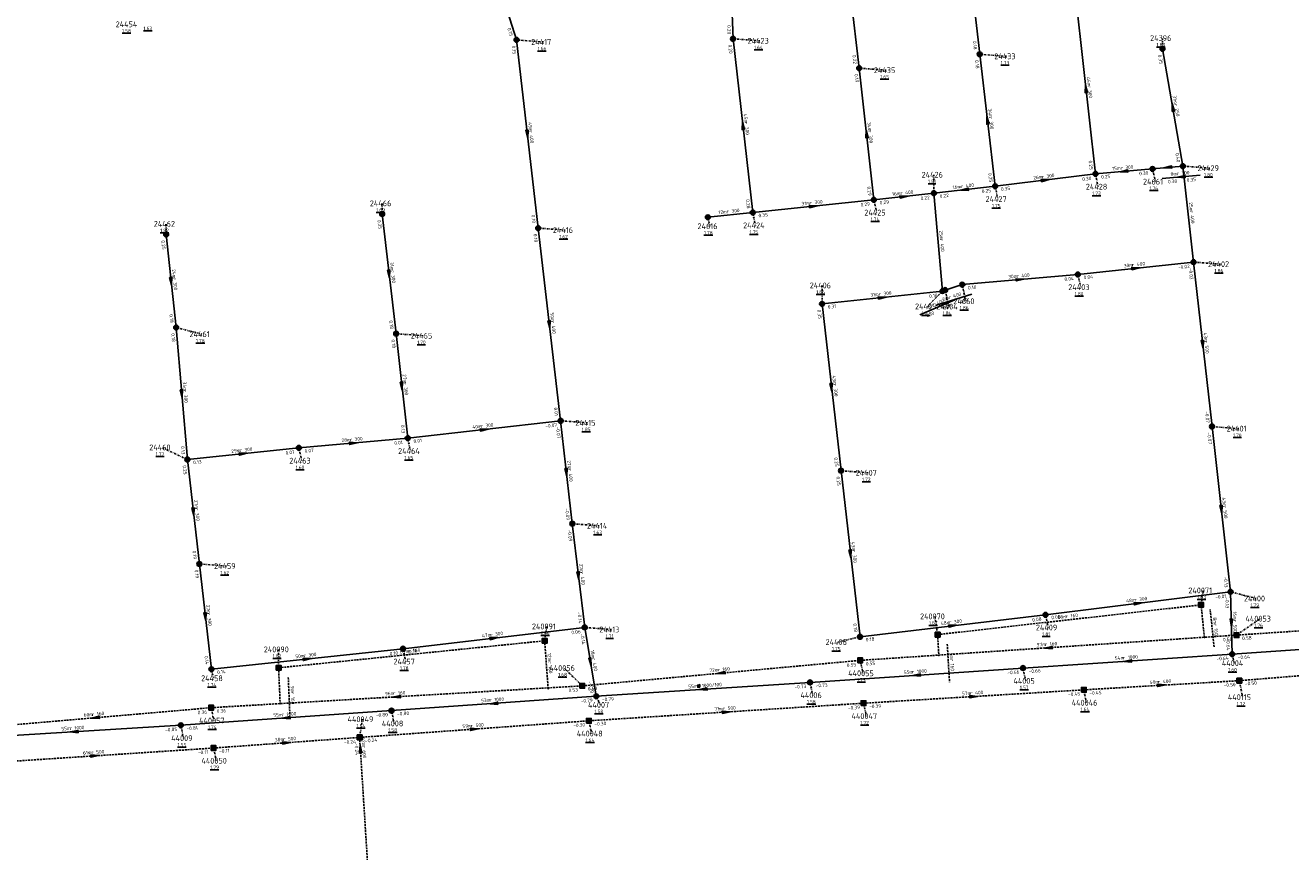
# Model space of a CAD drawing. Extents: x 188323 to 208361, y 565368 to 574910.
# Tile 204 of 256: x 203622 to 203949, y 569151 to 569365. Entities that reach past the tile are written whole.
import ezdxf

# ---------------------------------------------------------------- set-up
doc = ezdxf.new("R2010")
doc.units = 0
doc.linetypes.add('DASHDOT', pattern=[1, 0.5, -0.25, 0, -0.25])
doc.linetypes.add('DASHED', pattern=[0.75, 0.5, -0.25])
doc.layers.get('0').update_dxf_attribs({"linetype": 'CONTINUOUS'})
for name, color, linetype in [('RIO-AFM', 7, 'CONTINUOUS'), ('RIO-BOK', 7, 'CONTINUOUS'), ('RIO-DET', 7, 'CONTINUOUS'), ('RIO-KNP', 7, 'CONTINUOUS'), ('RIO-KNR', 7, 'CONTINUOUS'), ('RIO-LAG_0B', 7, 'CONTINUOUS'), ('RIO-LAG_1B', 7, 'DASHED'), ('RIO-LEN', 7, 'CONTINUOUS'), ('RIO-MVD', 1, 'CONTINUOUS'), ('RIO-VRB', 6, 'DASHDOT'), ('RIO-VRH', 7, 'CONTINUOUS')]:
    doc.layers.add(name, color=color, linetype=linetype)
doc.styles.add('RIO-TXT', font='isocp.shx')

# ---------------------------------------------------------------- blocks, each defined once
blk = doc.blocks.new('L_VHR')
blk.add_lwpolyline([(-0.5, 0), (0.5, 0), (-0.5, 0.15), (-0.5, -0.15), (0.5, 0)])
blk = doc.blocks.new('L_VKT')
blk.add_line((0.3, 0.95), (-0.3, -0.05))
blk.add_lwpolyline([(0.3, 0.15), (0.3, 0.75), (-0.3, 0.75), (-0.3, 0.15)], close=True)
blk = doc.blocks.new('K_IPR')
blk.add_lwpolyline([(-0.5, -0.5), (0.5, -0.5), (0.5, 0.5), (-0.5, 0.5)], close=True)
blk.add_solid([(-0.5, 0.5), (0.5, 0.5), (-0.5, -0.5), (0.5, -0.5)])
at = {"style": 'RIO-TXT', "flags": 1}
blk.add_attdef('KNOOPNAAM', (2, 2), '', height=1, dxfattribs=at)
blk = doc.blocks.new('K_FIC')
blk.add_circle((0, 0), 0.0625)
at = {"style": 'RIO-TXT', "flags": 1}
blk.add_attdef('KNOOPNAAM', (2, 2), '', height=1, dxfattribs=at)
blk = doc.blocks.new('K_IPG')
blk.add_circle((0, 0), 0.5)
for points in [[(0, 0), (-0.5, 0), (-0.433013, 0.25)], [(0, 0), (-0.433013, -0.25), (-0.5, 0)], [(0, 0), (-0.433013, 0.25), (-0.25, 0.433013)], [(0, 0), (-0.25, -0.433013), (-0.433013, -0.25)], [(0, 0), (-0.25, 0.433013), (0, 0.5)], [(0, 0), (0, -0.5), (-0.25, -0.433013)], [(0, 0), (0, 0.5), (0.25, 0.433013)], [(0, 0), (0.25, 0.433013), (0.433013, 0.25)], [(0, 0), (0.433013, 0.25), (0.5, 0)], [(0, 0), (0.5, 0), (0.433013, -0.25)], [(0, 0), (0.433013, -0.25), (0.25, -0.433013)], [(0, 0), (0.25, -0.433013), (0, -0.5)]]:
    blk.add_solid(points)
at = {"style": 'RIO-TXT', "flags": 1}
blk.add_attdef('KNOOPNAAM', (2, 2), '', height=1, dxfattribs=at)
blk = doc.blocks.new('234_02______240070____240094_')
at = {"layer": 'RIO-LAG_1B'}
blk.add_line((0, 0), (0.588, -9.804), dxfattribs=at)
at = {"layer": 'RIO-AFM', "style": 'RIO-TXT'}
blk.add_text('r 160', height=0.9, rotation=273.4063, dxfattribs=at).set_placement((0.7285, -3.7938))
at = {"layer": 'RIO-LEN', "style": 'RIO-TXT'}
blk.add_text('5m', height=0.9, rotation=273.4063, dxfattribs=at).set_placement((0.6315, -2.1767))
blk = doc.blocks.new('235_02______240095____240071_')
at = {"layer": 'RIO-LAG_1B'}
blk.add_line((0, 0), (-1.004, 9.769), dxfattribs=at)
at = {"layer": 'RIO-AFM', "style": 'RIO-TXT'}
blk.add_text('r 160', height=0.9, rotation=275.8541, dxfattribs=at).set_placement((-0.1141, 6.0103))
at = {"layer": 'RIO-LEN', "style": 'RIO-TXT'}
blk.add_text('8m', height=0.9, rotation=275.8541, dxfattribs=at).set_placement((-0.2801, 7.6218))
blk = doc.blocks.new('241_02______240090____240092_')
at = {"layer": 'RIO-LAG_1B'}
blk.add_line((0, 0), (0.411, -9.813), dxfattribs=at)
at = {"layer": 'RIO-AFM', "style": 'RIO-TXT'}
blk.add_text('r 160', height=0.9, rotation=272.3741, dxfattribs=at).set_placement((0.6601, -3.8063))
at = {"layer": 'RIO-LEN', "style": 'RIO-TXT'}
blk.add_text('9m', height=0.9, rotation=272.3741, dxfattribs=at).set_placement((0.5922, -2.1877))
blk = doc.blocks.new('272_02______24404_____24405_')
at = {"layer": 'RIO-LAG_0B'}
blk.add_line((0, 0), (-9.026, -3.872), dxfattribs=at)
at = {"layer": 'RIO-AFM', "style": 'RIO-TXT'}
blk.add_text('r 400', height=0.9, rotation=383.1963, dxfattribs=at).set_placement((-5.7034, -1.9014))
at = {"layer": 'RIO-BOK', "style": 'RIO-TXT'}
for p in [(-7.1874, -4.6062), (-2.7207, -2.6886)]:
    blk.add_text('0.10', height=0.9, rotation=383.1963, dxfattribs=at).set_placement(p)
at = {"layer": 'RIO-LEN', "style": 'RIO-TXT'}
blk.add_text('1m', height=0.9, rotation=383.1963, dxfattribs=at).set_placement((-7.192, -2.5405))
blk = doc.blocks.new('273_02______24660_____24404_')
at = {"layer": 'RIO-LAG_0B'}
blk.add_line((0, 0), (-9.372, -2.936), dxfattribs=at)
at = {"layer": 'RIO-AFM', "style": 'RIO-TXT'}
blk.add_text('r 400', height=0.9, rotation=377.3745, dxfattribs=at).set_placement((-5.8666, -1.3126))
at = {"layer": 'RIO-BOK', "style": 'RIO-TXT'}
for p in [(-7.6174, -3.853), (-2.9792, -2.3983)]:
    blk.add_text('0.10', height=0.9, rotation=377.3745, dxfattribs=at).set_placement(p)
at = {"layer": 'RIO-LEN', "style": 'RIO-TXT'}
blk.add_text('5m', height=0.9, rotation=377.3745, dxfattribs=at).set_placement((-7.4123, -1.7974))
blk = doc.blocks.new('274_02______24661_____24429_')
at = {"layer": 'RIO-LAG_0B'}
blk.add_line((0, 0), (9.782, 0.873), dxfattribs=at)
at = {"layer": 'RIO-VRH', "xscale": 2, "yscale": 2, "zscale": 2, "rotation": 185.1017}
blk.add_blockref('L_VHR', (4.891, 0.4365), dxfattribs=at)
at = {"layer": 'RIO-AFM', "style": 'RIO-TXT'}
blk.add_text('r 300', height=0.9, rotation=5.1017, dxfattribs=at).set_placement((3.7704, 0.8386))
at = {"layer": 'RIO-BOK', "style": 'RIO-TXT'}
for s, p in [('0.35', (6.3595, -0.8378)), ('0.30', (1.5187, -1.27))]:
    blk.add_text(s, height=0.9, rotation=5.1017, dxfattribs=at).set_placement(p)
at = {"layer": 'RIO-LEN', "style": 'RIO-TXT'}
blk.add_text('8m', height=0.9, rotation=5.1017, dxfattribs=at).set_placement((2.1569, 0.6946))

msp = doc.modelspace()

# ---------------------------------------------------------------- linework, layer by layer
at = {"layer": 'RIO-LAG_0B'}
for p, q in [((203864.304, 569393.728), (203868.304, 569357.504)), ((203832.992, 569390.016), (203837.2, 569353.92)), ((203803.712, 569386.56), (203804.608, 569361.472)), ((203748.704, 569361.216), (203742.816, 569379.712)), ((203898.208, 569326.592), (203893.296, 569370.496)), ((203754.304, 569312.576), (203748.704, 569361.216)), ((203804.608, 569361.472), (203809.696, 569316.608)), ((203915.504, 569358.912), (203920.8, 569328.576)), ((203872.304, 569323.392), (203868.304, 569357.504)), ((203840.992, 569319.872), (203837.2, 569353.92)), ((203912.96, 569327.872), (203920.8, 569328.576)), ((203923.504, 569303.808), (203920.8, 569328.576)), ((203872.304, 569323.392), (203898.208, 569326.592)), ((203912.96, 569327.872), (203898.208, 569326.592)), ((203856.496, 569321.6), (203872.304, 569323.392)), ((203809.696, 569316.608), (203840.992, 569319.872)), ((203840.992, 569319.872), (203856.496, 569321.6)), ((203858.704, 569296.32), (203856.496, 569321.6)), ((203717.6, 569285.312), (203714, 569316.224)), ((203809.696, 569316.608), (203798.096, 569315.392)), ((203760.096, 569262.784), (203754.304, 569312.576)), ((203660.8, 569286.912), (203658.208, 569310.912)), ((203923.504, 569303.808), (203893.664, 569300.608)), ((203928.304, 569261.312), (203923.504, 569303.808)), ((203893.664, 569300.608), (203863.808, 569297.984)), ((203858.704, 569296.32), (203827.6, 569292.992)), ((203859.392, 569296.576), (203858.704, 569296.32)), ((203863.808, 569297.984), (203859.392, 569296.576)), ((203827.6, 569292.992), (203832.496, 569249.92)), ((203663.696, 569252.8), (203660.8, 569286.912)), ((203720.608, 569258.304), (203717.6, 569285.312)), ((203760.096, 569262.784), (203720.608, 569258.304)), ((203763.104, 569236.224), (203760.096, 569262.784)), ((203933.104, 569218.624), (203928.304, 569261.312)), ((203692.496, 569255.808), (203720.608, 569258.304)), ((203663.696, 569252.8), (203692.496, 569255.808)), ((203666.8, 569225.792), (203663.696, 569252.8)), ((203832.496, 569249.92), (203837.408, 569206.976)), ((203766.304, 569209.408), (203763.104, 569236.224)), ((203669.904, 569198.592), (203666.8, 569225.792)), ((203933.104, 569218.624), (203885.296, 569212.672)), ((203933.504, 569202.496), (203933.104, 569218.624)), ((203837.408, 569206.976), (203885.296, 569212.672)), ((203766.304, 569209.408), (203719.392, 569203.904)), ((203769.296, 569191.616), (203766.304, 569209.408)), ((203987.6, 569206.272), (203933.504, 569202.496)), ((203719.392, 569203.904), (203669.904, 569198.592)), ((203933.504, 569202.496), (203879.504, 569198.912)), ((203879.504, 569198.912), (203824.496, 569195.2)), ((203824.496, 569195.2), (203769.296, 569191.616)), ((203769.296, 569191.616), (203716.4, 569187.904)), ((203716.4, 569187.904), (203662, 569184.128)), ((203662, 569184.128), (203606.912, 569180.8))]:
    msp.add_line(p, q, dxfattribs=at)
at = {"layer": 'RIO-LAG_1B'}
for p, q in [((203857.44, 569207.552), (203925.472, 569215.232)), ((203926.336, 569206.848), (203925.472, 569215.232)), ((203934.624, 569207.424), (204003.76, 569212.032)), ((203837.456, 569200.896), (203934.624, 569207.424)), ((203857.44, 569207.552), (203857.76, 569202.176)), ((203687.264, 569198.976), (203755.968, 569205.952)), ((203756.864, 569193.6), (203755.968, 569205.952)), ((203765.632, 569194.304), (203837.456, 569200.896)), ((203935.344, 569195.648), (204005.712, 569201.408)), ((203687.264, 569198.976), (203687.648, 569189.76)), ((203895.184, 569193.28), (203935.344, 569195.648)), ((203669.84, 569188.672), (203765.632, 569194.304)), ((203838.32, 569189.824), (203895.184, 569193.28)), ((203610.112, 569183.488), (203669.84, 569188.672)), ((203767.376, 569185.28), (203838.32, 569189.824)), ((203708.176, 569180.992), (203767.376, 569185.28)), ((203609.136, 569174.208), (203670.448, 569178.24)), ((203670.448, 569178.24), (203708.176, 569180.992))]:
    msp.add_line(p, q, dxfattribs=at)
msp.add_lwpolyline([(203708.176, 569180.992), (203708.56, 569175.04), (203711.584, 569127.04), (203712.032, 569118.976)], dxfattribs=at)
at = {"layer": 'RIO-VRB'}
for p, q in [((203748.7, 569361.2), (203755.6675, 569360.6713)), ((203804.6, 569361.5), (203811.5675, 569360.9713)), ((203915.5, 569358.9), (203915.4997, 569361.675)), ((203868.3, 569357.5), (203875.2675, 569356.9713)), ((203837.2, 569353.9), (203844.1675, 569353.3713)), ((203920.8, 569328.6), (203927.7675, 569328.0713)), ((203856.5, 569321.6), (203856.4994, 569326.375)), ((203898.2, 569326.6), (203898.9071, 569323.2868)), ((203912.96, 569327.9), (203913.6671, 569324.5868)), ((203872.3, 569323.4), (203873.0071, 569320.0868)), ((203714, 569316.2), (203713.9997, 569318.975)), ((203841, 569319.9), (203841.7071, 569316.5868)), ((203798.1, 569315.4), (203798.6335, 569313.0716)), ((203809.7, 569316.6), (203810.4071, 569313.2868)), ((203658.2, 569310.9), (203658.1997, 569313.675)), ((203754.3, 569312.6), (203761.2675, 569312.0713)), ((203923.5, 569303.8), (203930.4675, 569303.2713)), ((203893.67, 569300.63), (203894.3771, 569297.3168)), ((203827.6, 569293), (203827.5994, 569297.775)), ((203858.7, 569296.3), (203854.797, 569292.3447)), ((203859.4, 569296.6), (203860.2806, 569292.302)), ((203863.81, 569297.98), (203864.6906, 569293.682)), ((203660.8, 569286.9), (203667.4482, 569285.18)), ((203717.6, 569285.3), (203724.5675, 569284.7713)), ((203760.1, 569262.8), (203767.0675, 569262.2713)), ((203928.3, 569261.3), (203935.2675, 569260.7713)), ((203720.6, 569258.3), (203721.3071, 569254.9868)), ((203663.7, 569252.8), (203657.051, 569255.9179)), ((203692.5, 569255.8), (203693.2071, 569252.4868)), ((203832.5, 569249.9), (203839.4675, 569249.3713)), ((203763.1, 569236.2), (203770.0675, 569235.6713)), ((203666.8, 569225.8), (203673.7675, 569225.2713)), ((203925.48, 569215.23), (203926.0135, 569218.9584)), ((203933.1, 569218.6), (203939.7482, 569216.88)), ((203857.44, 569207.55), (203856.7317, 569212.263)), ((203885.3, 569212.7), (203886.0071, 569209.3868)), ((203934.63, 569207.43), (203940.7569, 569211.6678)), ((203755.97, 569205.93), (203756.5035, 569209.6584)), ((203766.3, 569209.4), (203773.2675, 569208.8713)), ((203837.4, 569207), (203831.6921, 569205.6202)), ((203687.26, 569198.96), (203687.2594, 569203.735)), ((203719.4, 569203.9), (203720.1071, 569200.5868)), ((203837.46, 569200.87), (203838.1671, 569197.5568)), ((203933.5, 569202.5), (203934.0335, 569200.1716)), ((203669.9, 569198.6), (203670.4335, 569196.2716)), ((203765.64, 569194.32), (203760.9853, 569198.9238)), ((203879.5, 569198.9), (203880.2071, 569195.5868)), ((203824.5, 569195.2), (203825.2071, 569191.8868)), ((203935.34, 569195.68), (203936.2206, 569191.382)), ((203769.3, 569191.6), (203770.3514, 569189.4103)), ((203895.18, 569193.27), (203895.8871, 569189.9568)), ((203669.84, 569188.65), (203670.5471, 569185.3368)), ((203716.4, 569187.9), (203717.1071, 569184.5868)), ((203838.32, 569189.81), (203839.0271, 569186.4968)), ((203708.18, 569180.97), (203708.8871, 569185.6832)), ((203767.37, 569185.3), (203768.0771, 569181.9868)), ((203662, 569184.1), (203662.7071, 569180.7868)), ((203670.45, 569178.27), (203671.1571, 569174.9568))]:
    msp.add_line(p, q, dxfattribs=at)

# ---------------------------------------------------------------- block references
at = {"layer": 'RIO-AFM', "xscale": 0.9, "yscale": 0.9, "zscale": 0.9, "rotation": 363.731}
msp.add_blockref('L_VKT', (203795.7883, 569193.8454), dxfattribs=at)
at = {"layer": 'RIO-DET'}
for name, p in [('274_02______24661_____24429_', (203915.456, 569325.376)), ('273_02______24660_____24404_', (203866.304, 569295.488)), ('272_02______24404_____24405_', (203861.904, 569294.08)), ('235_02______240095____240071_', (203928.832, 569204.352)), ('234_02______240070____240094_', (203859.936, 569205.056)), ('241_02______240090____240092_', (203689.76, 569196.48))]:
    msp.add_blockref(name, p, dxfattribs=at)
at = {"layer": 'RIO-KNP', "xscale": 1.25, "yscale": 1.25, "zscale": 1.25}
for name, p in [('K_IPG', (203748.704, 569361.216)), ('K_IPG', (203804.608, 569361.472)), ('K_IPG', (203868.304, 569357.504)), ('K_IPG', (203915.504, 569358.912)), ('K_IPG', (203837.2, 569353.92)), ('K_IPG', (203912.96, 569327.872)), ('K_IPG', (203920.8, 569328.576)), ('K_IPG', (203898.208, 569326.592)), ('K_IPG', (203856.496, 569321.6)), ('K_IPG', (203872.304, 569323.392)), ('K_IPG', (203840.992, 569319.872)), ('K_IPG', (203714, 569316.224)), ('K_IPG', (203798.096, 569315.392)), ('K_IPG', (203809.696, 569316.608)), ('K_IPG', (203754.304, 569312.576)), ('K_IPG', (203658.208, 569310.912)), ('K_IPG', (203923.504, 569303.808)), ('K_IPG', (203893.664, 569300.608)), ('K_IPG', (203858.704, 569296.32)), ('K_IPG', (203859.392, 569296.576)), ('K_IPG', (203863.808, 569297.984)), ('K_IPG', (203827.6, 569292.992)), ('K_IPG', (203660.8, 569286.912)), ('K_IPG', (203717.6, 569285.312)), ('K_IPG', (203760.096, 569262.784)), ('K_IPG', (203928.304, 569261.312)), ('K_IPG', (203692.496, 569255.808)), ('K_IPG', (203720.608, 569258.304)), ('K_IPG', (203663.696, 569252.8)), ('K_IPG', (203832.496, 569249.92)), ('K_IPG', (203763.104, 569236.224)), ('K_IPG', (203666.8, 569225.792)), ('K_IPG', (203933.104, 569218.624)), ('K_IPR', (203925.472, 569215.232)), ('K_IPG', (203885.296, 569212.672)), ('K_IPG', (203766.304, 569209.408)), ('K_IPG', (203837.408, 569206.976)), ('K_IPR', (203857.44, 569207.552)), ('K_IPR', (203934.624, 569207.424)), ('K_IPG', (203719.392, 569203.904)), ('K_IPR', (203755.968, 569205.952)), ('K_FIC', (203926.336, 569206.848)), ('K_IPR', (203837.456, 569200.896)), ('K_FIC', (203857.76, 569202.176)), ('K_IPG', (203933.504, 569202.496)), ('K_IPG', (203669.904, 569198.592)), ('K_IPR', (203687.264, 569198.976)), ('K_IPG', (203879.504, 569198.912)), ('K_IPR', (203765.632, 569194.304)), ('K_IPG', (203824.496, 569195.2)), ('K_IPR', (203935.344, 569195.648)), ('K_FIC', (203756.864, 569193.6)), ('K_IPG', (203769.296, 569191.616)), ('K_IPR', (203895.184, 569193.28)), ('K_IPR', (203669.84, 569188.672)), ('K_FIC', (203687.648, 569189.76)), ('K_IPG', (203716.4, 569187.904)), ('K_IPR', (203838.32, 569189.824)), ('K_IPG', (203662, 569184.128)), ('K_IPR', (203767.376, 569185.28)), ('K_IPR', (203708.176, 569180.992)), ('K_IPR', (203670.448, 569178.24))]:
    msp.add_blockref(name, p, dxfattribs=at)
at = {"layer": 'RIO-VRH', "xscale": 2, "yscale": 2, "zscale": 2}
for p, rotation in [((203895.75, 569348.55), 96.3773), ((203918.15, 569343.75), 459.9297), ((203870.3, 569340.45), 96.6987), ((203807.15, 569339.05), 456.4886), ((203751.5, 569336.9), 276.5814), ((203839.1, 569336.9), 96.3856), ((203916.88, 569328.25), 185.1017), ((203885.25, 569325), 7.0426), ((203905.58, 569327.25), 185.0329), ((203864.4, 569322.5), 186.4987), ((203825.35, 569318.25), 6.0179), ((203848.75, 569320.75), 6.2584), ((203908.585, 569302.215), 366.0654), ((203659.5, 569298.9), 276.1914), ((203715.8, 569300.75), 276.6537), ((203878.74, 569299.305), 365.071), ((203843.15, 569294.65), 366.0563), ((203757.2, 569287.7), 276.6515), ((203925.9, 569282.55), 276.4522), ((203719.1, 569271.8), 276.3486), ((203662.25, 569269.85), 274.8696), ((203830.05, 569271.45), 276.4945), ((203740.35, 569260.55), 366.4987), ((203706.55, 569257.05), 5.0836), ((203678.1, 569254.3), 5.9463), ((203761.6, 569249.5), 276.4432), ((203665.25, 569239.3), 276.5581), ((203930.7, 569239.95), 276.4222), ((203834.95, 569228.45), 276.5244), ((203764.7, 569222.8), 276.8174), ((203909.2, 569215.65), 367.0358), ((203668.35, 569212.2), 276.5104), ((203933.3, 569210.55), 271.4321), ((203861.35, 569209.85), 6.7855), ((203742.85, 569206.65), 366.6879), ((203886.045, 569204.15), 183.8618), ((203694.65, 569201.25), 366.1108), ((203767.8, 569200.5), 279.5748), ((203906.5, 569200.7), 183.8137), ((203801.55, 569197.595), 185.2104), ((203852, 569197.05), 183.8483), ((203915.26, 569194.475), 3.4339), ((203717.74, 569191.485), 183.3868), ((203796.9, 569193.4), 183.731), ((203866.75, 569191.54), 3.4819), ((203742.85, 569189.75), 184.0005), ((203802.845, 569187.555), 3.6368), ((203639.975, 569186.07), 184.937), ((203689.2, 569186), 183.9954), ((203634.455, 569182.455), 183.4173), ((203737.775, 569183.135), 4.1836), ((203689.315, 569179.62), 4.0928), ((203708.37, 569178.01), 453.6815), ((203639.79, 569176.23), 3.8062)]:
    msp.add_blockref('L_VHR', p, dxfattribs=dict(at, rotation=rotation))

# ---------------------------------------------------------------- texts
at = {"layer": 'RIO-AFM', "style": 'RIO-TXT'}
for s, rotation, p in [('r 300', 276.3773, (203896.1704, 569349.4125)), ('r 250', 279.9297, (203918.512, 569344.6359)), ('r 300', 276.4886, (203807.569, 569339.9134)), ('r 300', 276.6987, (203870.7124, 569341.3146)), ('r 400', 276.5814, (203751.9188, 569337.7642)), ('r 300', 276.3856, (203839.5171, 569337.7623)), ('r 300', 365.0329, (203904.7286, 569327.6811)), ('r 300', 7.0426, (203884.3844, 569325.3969)), ('r 400', 6.2584, (203847.8899, 569321.1587)), ('r 400', 6.4987, (203863.5386, 569322.9051)), ('r 300', 6.0179, (203824.4919, 569318.6623)), ('r 300', 365.9055, (203803.0418, 569316.4171)), ('r 400', 276.2218, (203922.5667, 569317.0607)), ('r 400', 274.9783, (203858.0354, 569309.8014)), ('r 400', 366.0654, (203907.725, 569302.6355)), ('r 300', 276.1914, (203659.9169, 569299.7604)), ('r 300', 276.6537, (203716.2122, 569301.6137)), ('r 400', 365.071, (203877.8878, 569299.7404)), ('r 300', 366.0563, (203842.2902, 569295.071)), ('r 400', 276.6515, (203757.6182, 569288.5647)), ('r 500', 276.4522, (203926.3189, 569283.4128)), ('r 300', 274.8696, (203662.6898, 569270.7006)), ('r 300', 276.3486, (203719.5155, 569272.6615)), ('r 300', 276.4945, (203830.4684, 569272.3134)), ('r 300', 366.4987, (203739.4868, 569260.9671)), ('r 300', 5.0836, (203705.6985, 569257.4762)), ('r 300', 5.9463, (203677.2422, 569254.7134)), ('r 400', 276.4432, (203762.0139, 569250.3624)), ('r 300', 276.5581, (203665.6623, 569240.1631)), ('r 500', 276.4222, (203931.1193, 569240.813)), ('r 300', 276.5244, (203835.3679, 569229.3137)), ('r 400', 276.8174, (203765.1084, 569223.6649)), ('r 300', 367.0358, (203908.3324, 569216.0616)), ('r 300', 276.5104, (203668.7631, 569213.0626)), ('r 300', 6.7855, (203860.4862, 569210.2507)), ('r 160', 6.4393, (203890.5991, 569211.796)), ('r 500', 271.4321, (203933.7843, 569211.373)), ('r 300', 366.6879, (203741.9852, 569207.0666)), ('r 160', 3.8618, (203885.2031, 569204.5943)), ('r 300', 366.1108, (203693.789, 569201.676)), ('r 160', 5.7917, (203720.7584, 569202.8607)), ('r 400', 279.5748, (203768.1635, 569201.383)), ('r 1000', 363.8137, (203905.3874, 569201.1434)), ('r 160', 274.1406, (203756.8587, 569200.6145)), ('r 160', 5.2104, (203800.698, 569198.0194)), ('r 1000', 363.8483, (203850.8873, 569197.4931)), ('1000/100', 363.731, (203796.5965, 569193.8987)), ('r 400', 3.4339, (203914.4215, 569194.9256)), ('r 160', 3.3868, (203716.9016, 569191.9363)), ('r 1000', 364.0005, (203741.7363, 569190.1895)), ('r 400', 3.4819, (203865.9111, 569191.9899)), ('r 500', 3.6368, (203802.0049, 569188.0026)), ('r 160', 4.937, (203639.1248, 569186.4984)), ('r 1000', 363.9954, (203688.0861, 569186.4401)), ('r 500', 4.1836, (203736.9307, 569183.5746)), ('r 1000', 363.4173, (203633.3458, 569182.9065)), ('r 500', 4.0928, (203688.4712, 569180.0609)), ('r 600', 273.6815, (203708.8184, 569178.8508)), ('r 500', 3.8062, (203638.9484, 569176.6751))]:
    msp.add_text(s, height=0.9, rotation=rotation, dxfattribs=at).set_placement(p)
at = {"layer": 'RIO-BOK', "style": 'RIO-TXT'}
for s, rotation, p in [('0.15', 287.6127, (203746.2984, 569364.1728)), ('0.20', 272.0216, (203803.0895, 569365.0089)), ('0.15', 276.5814, (203747.4704, 569359.6484)), ('0.20', 276.4886, (203803.3679, 569359.9504)), ('0.18', 276.3139, (203866.5382, 569360.8867)), ('0.22', 276.6446, (203835.4186, 569357.2766)), ('0.18', 276.6987, (203867.0736, 569355.9459)), ('0.35', 279.9297, (203914.3631, 569357.2792)), ('0.19', 276.3856, (203835.9651, 569352.3526)), ('0.40', 279.9297, (203918.8246, 569331.8679)), ('0.25', 276.3773, (203896.4393, 569329.9855)), ('0.25', 276.6987, (203870.5141, 569326.7751)), ('0.30', 7.0426, (203894.8374, 569324.7739)), ('0.25', 365.0329, (203899.718, 569325.3292)), ('0.30', 365.0329, (203909.5365, 569326.2002)), ('0.29', 276.3856, (203839.2325, 569323.2847)), ('0.25', 6.4987, (203868.9209, 569321.606)), ('0.35', 7.0426, (203873.8609, 569322.1822)), ('0.28', 276.4886, (203807.9334, 569319.9823)), ('0.29', 6.0179, (203837.6057, 569318.1344)), ('0.29', 6.2584, (203842.5441, 569318.661)), ('0.22', 6.2584, (203853.1127, 569319.8201)), ('0.22', 6.4987, (203858.0493, 569320.3674)), ('0.10', 276.5814, (203752.5303, 569315.9795)), ('0.35', 6.0179, (203811.2389, 569315.3545)), ('0.25', 276.6537, (203712.7724, 569314.6468)), ('0.25', 276.1914, (203656.9599, 569309.3568)), ('0.10', 276.6515, (203753.0723, 569311.0469)), ('-0.02', 366.0654, (203919.5689, 569301.9909)), ('-0.02', 276.4522, (203922.2669, 569302.2512)), ('0.04', 365.071, (203890.2465, 569298.9375)), ('0.04', 366.0654, (203895.2107, 569299.3867)), ('0.10', 366.0563, (203855.3058, 569294.5496)), ('0.10', 365.071, (203865.3289, 569296.7102)), ('0.31', 366.0563, (203829.1405, 569291.7565)), ('0.18', 276.1914, (203659.0377, 569290.2897)), ('0.35', 276.4945, (203826.3681, 569291.4503)), ('0.18', 276.6537, (203715.8149, 569288.6754)), ('0.18', 274.8696, (203659.5246, 569285.3858)), ('0.18', 276.3486, (203716.3641, 569283.7534)), ('0.01', 276.6515, (203758.3269, 569266.1775)), ('-0.07', 276.4522, (203926.4731, 569265.2193)), ('0.13', 276.3486, (203718.8304, 569261.6848)), ('-0.07', 366.4987, (203756.1824, 569260.9674)), ('-0.07', 276.4432, (203758.8667, 569261.2514)), ('-0.07', 276.4222, (203927.0661, 569259.7518)), ('0.01', 5.0836, (203717.1769, 569256.5899)), ('0.01', 366.4987, (203722.15, 569257.0684)), ('0.13', 274.8696, (203662.0228, 569256.2296)), ('0.07', 5.9463, (203689.1032, 569254.0386)), ('0.07', 5.0836, (203694.0183, 569254.5296)), ('0.25', 276.4945, (203830.7319, 569253.2819)), ('0.25', 276.5581, (203662.4698, 569251.2489)), ('0.13', 5.9463, (203665.2373, 569251.5526)), ('0.25', 276.5244, (203831.2689, 569248.3496)), ('-0.09', 276.4432, (203761.2636, 569240.1189)), ('-0.09', 276.8174, (203761.8768, 569234.6433)), ('0.19', 276.5581, (203665.018, 569229.1785)), ('0.19', 276.5104, (203665.5685, 569224.2499)), ('-0.13', 276.4222, (203931.2752, 569222.521)), ('-0.01', 367.0358, (203929.1989, 569216.736)), ('-0.13', 271.4321, (203931.7361, 569217.165)), ('-0.14', 276.8174, (203764.4382, 569213.3065)), ('0.08', 6.7855, (203881.9292, 569210.889)), ('0.08', 367.0358, (203886.8615, 569211.483)), ('0.06', 366.6879, (203762.9243, 569207.6224)), ('-0.14', 279.5748, (203765.1531, 569207.7863)), ('0.18', 276.5244, (203835.63, 569210.3812)), ('0.18', 6.7855, (203838.9554, 569205.7752)), ('0.58', 3.8618, (203931.172, 569205.7934)), ('-0.64', 271.4321, (203932.0062, 569206.5645)), ('0.58', 3.8065, (203936.1196, 569206.126)), ('0.14', 276.5104, (203668.1209, 569201.9797)), ('0.10', 366.1108, (203716.0059, 569202.158)), ('0.10', 366.6879, (203720.9541, 569202.6735)), ('-0.64', 363.8137, (203929.4999, 569200.862)), ('-0.64', 364.0175, (203934.9953, 569201.2025)), ('0.14', 366.1108, (203671.4417, 569197.358)), ('0.55', 5.2104, (203834.0416, 569199.1524)), ('0.55', 3.8618, (203838.9509, 569199.5675)), ('-0.66', 363.8483, (203875.5014, 569197.2603)), ('-0.66', 363.8137, (203880.9906, 569197.5972)), ('-0.79', 279.5748, (203767.2469, 569195.4112)), ('-0.73', 363.731, (203820.4981, 569193.5686)), ('-0.73', 363.8483, (203825.9914, 569193.8981)), ('-0.50', 3.4339, (203931.3308, 569194.0369)), ('-0.50', 4.6628, (203936.849, 569194.3984)), ('0.53', 3.3868, (203762.1681, 569192.7121)), ('0.53', 5.2104, (203767.1611, 569193.0529)), ('-0.79', 363.731, (203770.7887, 569190.295)), ('-0.45', 3.4819, (203891.1722, 569191.6235)), ('-0.45', 3.4339, (203896.6611, 569191.9564)), ('0.36', 4.937, (203666.413, 569186.9487)), ('0.36', 3.3868, (203671.32, 569187.3351)), ('-0.79', 364.0005, (203765.3059, 569189.9483)), ('-0.39', 3.6368, (203834.3167, 569188.1527)), ('-0.39', 3.4819, (203839.8022, 569188.4976)), ('-0.80', 363.9954, (203712.4054, 569186.2496)), ('-0.80', 364.0005, (203717.8949, 569186.602)), ('-0.30', 4.1836, (203763.3827, 569183.6046)), ('-0.30', 3.6368, (203768.8558, 569183.9916)), ('-0.85', 363.4173, (203657.9893, 569182.4904)), ('-0.81', 363.9954, (203663.4948, 569182.8019)), ('-0.11', 4.0928, (203671.9461, 569176.9735)), ('-0.24', 4.0928, (203704.1897, 569179.2809)), ('-0.24', 273.6815, (203706.8735, 569179.4826)), ('-0.24', 4.1836, (203709.6782, 569179.6759)), ('-0.11', 3.8062, (203666.4512, 569176.6008))]:
    msp.add_text(s, height=0.9, rotation=rotation, dxfattribs=at).set_placement(p)
at = {"layer": 'RIO-KNR', "style": 'RIO-TXT'}
for s, p in [('24454', (203645.1772, 569364.4876)), ('24417', (203752.48, 569359.9213)), ('24423', (203808.38, 569360.2213)), ('24396', (203912.3122, 569360.925)), ('24433', (203872.08, 569356.2213)), ('24435', (203840.98, 569352.6213)), ('24429', (203924.58, 569327.3213)), ('24426', (203853.3119, 569325.625)), ('24661', (203910.4796, 569323.8368)), ('24428', (203895.7196, 569322.5368)), ('24466', (203710.8122, 569318.225)), ('24427', (203869.8196, 569319.3368)), ('24425', (203838.5196, 569315.8368)), ('24462', (203655.0122, 569312.925)), ('24416', (203758.08, 569311.3213)), ('24616', (203795.446, 569312.3216)), ('24424', (203807.2196, 569312.5368)), ('24402', (203927.28, 569302.5213)), ('24406', (203824.4119, 569297.025)), ('24403', (203891.1896, 569296.5668)), ('24405', (203851.6095, 569291.5947)), ('24404', (203857.0931, 569291.552)), ('24660', (203861.5031, 569292.932)), ('24461', (203664.2607, 569284.43)), ('24465', (203721.38, 569284.0213)), ('24415', (203763.88, 569261.5213)), ('24401', (203932.08, 569260.0213)), ('24460', (203653.8635, 569255.1679)), ('24463', (203690.0196, 569251.7368)), ('24464', (203718.1196, 569254.2368)), ('24407', (203836.28, 569248.6213)), ('24414', (203766.88, 569234.9213)), ('24459', (203670.58, 569224.5213)), ('240071', (203922.1885, 569218.2084)), ('24400', (203936.5607, 569216.13)), ('240070', (203852.9067, 569211.513)), ('440053', (203936.9319, 569210.9178)), ('240091', (203752.6785, 569208.9084)), ('24413', (203770.08, 569208.1213)), ('24409', (203882.8196, 569208.6368)), ('240090', (203683.4344, 569202.985)), ('24408', (203828.5046, 569204.8702)), ('24457', (203716.9196, 569199.8368)), ('44004', (203930.846, 569199.4216)), ('440056', (203757.1603, 569198.1738)), ('440055', (203834.3421, 569196.8068)), ('24458', (203667.246, 569195.5216)), ('44005', (203877.0196, 569194.8368)), ('44006', (203822.0196, 569191.1368)), ('440115', (203932.3956, 569190.632)), ('44007', (203767.1639, 569188.6603)), ('440046', (203892.0621, 569189.2068)), ('440057', (203666.7221, 569184.5868)), ('440049', (203705.0621, 569184.9332)), ('44008', (203713.9196, 569183.8368)), ('440047', (203835.2021, 569185.7468)), ('44009', (203659.5196, 569180.0368)), ('440048', (203764.2521, 569181.2368)), ('440050', (203667.3321, 569174.2068))]:
    msp.add_text(s, height=1.5, dxfattribs=at).set_placement(p)
at = {"layer": 'RIO-LEN', "style": 'RIO-TXT'}
for s, rotation, p in [('44m', 276.3773, (203895.9294, 569351.559)), ('31m', 279.9297, (203918.1385, 569346.7633)), ('45m', 276.4886, (203807.3239, 569342.0595)), ('34m', 276.6987, (203870.4594, 569343.4597)), ('49m', 276.5814, (203751.6702, 569339.9098)), ('34m', 276.3856, (203839.2759, 569339.9087)), ('15m', 365.0329, (203902.577, 569327.4903)), ('26m', 7.0426, (203882.2407, 569325.132)), ('16m', 6.2584, (203845.7428, 569320.9232)), ('16m', 6.4987, (203861.3925, 569322.6606)), ('31m', 6.0179, (203822.3438, 569318.4358)), ('25m', 276.2218, (203922.3315, 569319.2078)), ('12m', 365.9055, (203800.8934, 569316.1935)), ('25m', 274.9783, (203857.8469, 569311.9532)), ('31m', 276.6537, (203715.9608, 569303.7591)), ('30m', 366.0654, (203905.5773, 569302.4059)), ('24m', 276.1914, (203659.6829, 569301.9076)), ('30m', 365.071, (203875.7363, 569299.548)), ('31m', 366.0563, (203840.1424, 569294.8417)), ('50m', 276.6515, (203757.3669, 569290.7101)), ('43m', 276.4522, (203926.0751, 569285.559)), ('34m', 274.8696, (203662.5054, 569272.8527)), ('27m', 276.3486, (203719.2756, 569274.8081)), ('43m', 276.4945, (203830.223, 569274.4594)), ('40m', 366.4987, (203737.3408, 569260.7212)), ('28m', 5.0836, (203703.547, 569257.2848)), ('29m', 5.9463, (203675.0938, 569254.4896)), ('27m', 276.4432, (203761.7705, 569252.5086)), ('27m', 276.5581, (203665.4146, 569242.3088)), ('43m', 276.4222, (203930.8767, 569242.9593)), ('43m', 276.5244, (203835.1214, 569231.4596)), ('27m', 276.8174, (203764.8509, 569225.8095)), ('27m', 276.5104, (203668.5172, 569215.2086)), ('48m', 367.0358, (203906.1889, 569215.7956)), ('48m', 6.7855, (203858.3413, 569209.9955)), ('68m', 6.4393, (203888.4527, 569211.5537)), ('16m', 271.4321, (203933.7293, 569213.5323)), ('47m', 366.6879, (203739.84, 569206.8136)), ('97m', 3.8618, (203883.0481, 569204.4488)), ('50m', 366.1108, (203691.6415, 569201.4447)), ('69m', 5.7917, (203718.6095, 569202.6427)), ('12m', 274.1406, (203756.7017, 569202.7687)), ('18m', 279.5748, (203767.8032, 569203.5127)), ('54m', 363.8137, (203903.2322, 569200.9984)), ('72m', 5.2104, (203798.5469, 569197.8232)), ('55m', 363.8483, (203848.7323, 569197.3468)), ('55m', 363.731, (203793.0941, 569193.668)), ('40m', 3.4339, (203912.2653, 569194.7962)), ('96m', 3.3868, (203714.7454, 569191.8086)), ('57m', 3.4819, (203863.7551, 569191.8587)), ('53m', 364.0005, (203739.5816, 569190.0374)), ('71m', 3.6368, (203799.8492, 569187.8656)), ('60m', 4.937, (203636.9728, 569186.3125)), ('55m', 363.9954, (203685.9315, 569186.2882)), ('55m', 363.4173, (203631.1897, 569182.7764)), ('59m', 4.1836, (203734.7764, 569183.417)), ('38m', 4.0928, (203686.3167, 569179.9067)), ('62m', 273.6815, (203708.6787, 569181.0063)), ('61m', 3.8062, (203636.7931, 569176.5317))]:
    msp.add_text(s, height=0.9, rotation=rotation, dxfattribs=at).set_placement(p)
at = {"layer": 'RIO-MVD', "style": 'RIO-TXT'}
for s, p in [('%%U1.63', (203652.3735, 569363.7516)), ('%%U1.58', (203646.8347, 569363.0876)), ('%%U1.66', (203754.1375, 569358.5213)), ('%%U1.64', (203810.0375, 569358.8213)), ('%%U1.83', (203913.9697, 569359.525)), ('%%U1.73', (203873.7375, 569354.8213)), ('%%U1.65', (203842.6375, 569351.2213)), ('%%U1.81', (203854.9694, 569324.225)), ('%%U1.80', (203926.2375, 569325.9213)), ('%%U1.73', (203897.3771, 569321.1368)), ('%%U1.76', (203912.1371, 569322.4368)), ('%%U1.75', (203871.4771, 569317.9368)), ('%%U1.69', (203712.4697, 569316.825)), ('%%U1.74', (203840.1771, 569314.4368)), ('%%U1.82', (203656.6697, 569311.525)), ('%%U1.75', (203808.8771, 569311.1368)), ('%%U1.62', (203759.7375, 569309.9213)), ('%%U1.78', (203797.1035, 569310.9216)), ('%%U1.86', (203928.9375, 569301.1213)), ('%%U1.86', (203826.0694, 569295.625)), ('%%U1.80', (203892.8471, 569295.1668)), ('%%U1.86', (203863.1606, 569291.532)), ('%%U1.87', (203853.267, 569290.1947)), ('%%U1.84', (203858.7506, 569290.152)), ('%%U1.78', (203665.9182, 569283.03)), ('%%U1.70', (203723.0375, 569282.6213)), ('%%U1.85', (203765.5375, 569260.1213)), ('%%U1.70', (203933.7375, 569258.6213)), ('%%U1.77', (203655.521, 569253.7679)), ('%%U1.65', (203719.7771, 569252.8368)), ('%%U1.60', (203691.6771, 569250.3368)), ('%%U1.72', (203837.9375, 569247.2213)), ('%%U1.63', (203768.5375, 569233.5213)), ('%%U1.62', (203672.2375, 569223.1213)), ('%%U1.83', (203924.4835, 569216.8084)), ('%%U1.79', (203938.2182, 569214.73)), ('%%U1.87', (203855.2017, 569210.113)), ('%%U1.80', (203754.9735, 569207.5084)), ('%%U1.71', (203771.7375, 569206.7213)), ('%%U1.81', (203884.4771, 569207.2368)), ('%%U1.76', (203939.2269, 569209.5178)), ('%%U1.75', (203830.1621, 569203.4702)), ('%%U1.82', (203685.7294, 569201.585)), ('%%U1.78', (203718.5771, 569198.4368)), ('%%U1.68', (203759.4553, 569196.7738)), ('%%U1.60', (203932.5035, 569198.0216)), ('%%U1.74', (203668.9035, 569194.1216)), ('%%U1.73', (203836.6371, 569195.4068)), ('%%U1.57', (203878.6771, 569193.4368)), ('%%U1.58', (203768.8214, 569187.2603)), ('%%U1.58', (203823.6771, 569189.7368)), ('%%U1.64', (203894.3571, 569187.8068)), ('%%U1.72', (203934.6906, 569189.232)), ('%%U1.72', (203837.4971, 569184.3468)), ('%%U1.74', (203669.0171, 569183.1868)), ('%%U1.64', (203707.3571, 569183.5332)), ('%%U1.58', (203715.5771, 569182.4368)), ('%%U1.55', (203661.1771, 569178.6368)), ('%%U1.64', (203766.5471, 569179.8368)), ('%%U1.79', (203669.6271, 569172.8068))]:
    msp.add_text(s, height=0.9, dxfattribs=at).set_placement(p)

doc.saveas('drawing.dxf')
